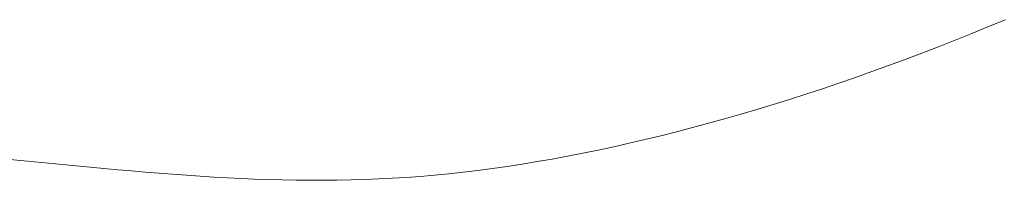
# Model space of a CAD drawing. Header units: metres. Extents: x 2643011 to 2643179, y 1217594 to 1217713.
# Tile 52 of 60: x 2643128.69 to 2643135.54, y 1217661.41 to 1217662.53. Entities that reach past the tile are written whole.
import ezdxf

# ---------------------------------------------------------------- set-up
doc = ezdxf.new("R2010")
doc.units = ezdxf.units.M
doc.linetypes.add('AUSGEZOGEN', pattern=[0])
doc.layers.add('XR$1$_65371', color=7, linetype='Continuous')

msp = doc.modelspace()

# ---------------------------------------------------------------- linework, layer by layer
at = {"layer": 'XR$1$_65371', "color": 5, "linetype": 'AUSGEZOGEN', "lineweight": 20, "transparency": 33554687}
msp.add_lwpolyline([(2643135.5489, 1217662.5282), (2643135.4323, 1217662.4797), (2643135.3158, 1217662.4321), (2643135.1994, 1217662.3854), (2643135.0832, 1217662.3397), (2643134.967, 1217662.295), (2643134.8511, 1217662.2512), (2643134.7354, 1217662.2084), (2643134.6199, 1217662.1666), (2643134.5046, 1217662.1258), (2643134.3897, 1217662.0861), (2643134.275, 1217662.0473), (2643134.1606, 1217662.0097), (2643134.0466, 1217661.973), (2643133.933, 1217661.9375), (2643133.8197, 1217661.903), (2643133.7069, 1217661.8696), (2643133.5945, 1217661.8373), (2643133.4826, 1217661.8061), (2643133.3711, 1217661.7761), (2643133.2602, 1217661.7471), (2643133.1498, 1217661.7193), (2643133.04, 1217661.6927), (2643132.9307, 1217661.6672), (2643132.822, 1217661.6429), (2643132.714, 1217661.6198), (2643132.6066, 1217661.5978), (2643132.4999, 1217661.5771), (2643132.394, 1217661.5575), (2643132.2887, 1217661.5391), (2643132.1842, 1217661.522), (2643132.0806, 1217661.5061), (2643131.9777, 1217661.4914), (2643131.8756, 1217661.4779), (2643131.7745, 1217661.4657), (2643131.6742, 1217661.4547), (2643131.5748, 1217661.4451), (2643131.4762, 1217661.4366), (2643131.3782, 1217661.4294), (2643131.2808, 1217661.4233), (2643131.1839, 1217661.4183), (2643131.0875, 1217661.4145), (2643130.9914, 1217661.4116), (2643130.8955, 1217661.4098), (2643130.7998, 1217661.4089), (2643130.7042, 1217661.409), (2643130.6087, 1217661.41), (2643130.5134, 1217661.4118), (2643130.4182, 1217661.4144), (2643130.323, 1217661.4177), (2643130.2279, 1217661.4218), (2643130.1328, 1217661.4265), (2643130.0377, 1217661.4319), (2643129.9426, 1217661.4378), (2643129.8474, 1217661.4443), (2643129.7522, 1217661.4512), (2643129.6569, 1217661.4586), (2643129.5614, 1217661.4665), (2643129.4658, 1217661.4747), (2643129.37, 1217661.4832), (2643129.2741, 1217661.4919), (2643129.1779, 1217661.5009), (2643129.0815, 1217661.51), (2643128.9848, 1217661.5192), (2643128.8879, 1217661.5285), (2643128.7907, 1217661.5378), (2643128.6932, 1217661.547), (2643128.5953, 1217661.5562)], dxfattribs=at)

doc.saveas('drawing.dxf')
